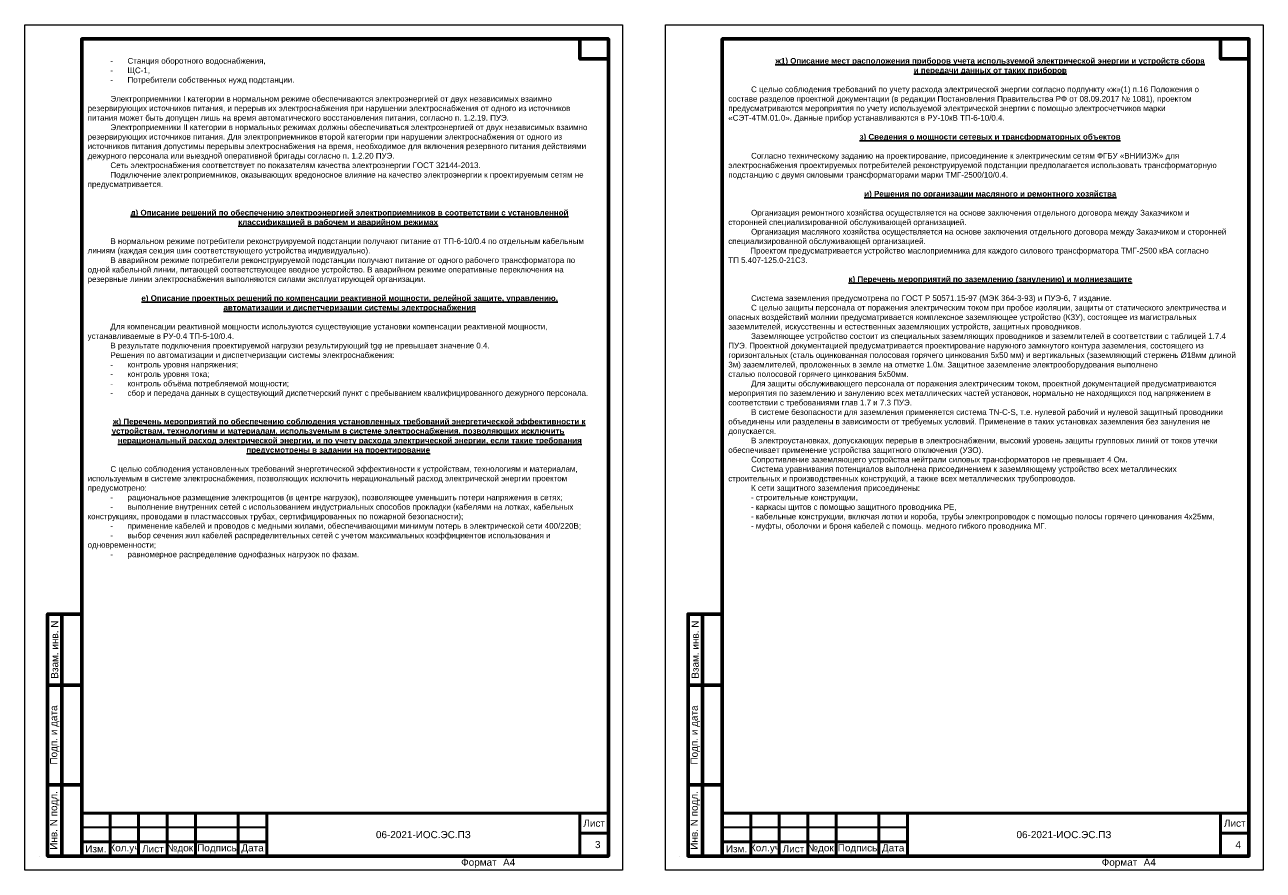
# Model space of a CAD drawing. Header units: millimetres. Extents: x 523209 to 536718, y -48289 to -47398.
# Tile 4 of 116: x 524334 to 524769, y -47992 to -47695. Entities that reach past the tile are written whole.
import ezdxf
from ezdxf.enums import TextEntityAlignment as Align

# ---------------------------------------------------------------- set-up
doc = ezdxf.new("R2010")
doc.units = ezdxf.units.MM
for name, color, linetype, lineweight in [('1-ОСНОВНАЯ-06', 2, 'Continuous', 30), ('LIN_Основная сплошная', 50, 'Continuous', 50), ('LIN_Тонкая сплошная', 140, 'Continuous', 30), ('ВК-линия контур', 132, 'Continuous', 15), ('ВК-линия основная', 1, 'Continuous', 30), ('ВК-линия толстая', 30, 'Continuous', 60), ('ВК-Текст', 1, 'Continuous', 30)]:
    doc.layers.add(name, color=color, linetype=linetype, lineweight=lineweight)
doc.layers.add('Текст и рамки', color=7, linetype='Continuous')
doc.styles.get("Standard").update_dxf_attribs({"font": 'arial.ttf'})
doc.styles.add('ГОСТ', font='arial.ttf', dxfattribs={"width": 0.85})
doc.styles.add('СГЕНЕРИР_СТИЛЬ_1', font='times.ttf')

# ---------------------------------------------------------------- blocks, each defined once
blk = doc.blocks.new('*U51')
at = {"layer": 'ВК-линия контур', "color": 0}
for p, q in [((-210, 297), (0, 297)), ((-210, 0), (-210, 297)), ((0, 297), (0, 0)), ((0, 0), (-210, 0))]:
    blk.add_line(p, q, dxfattribs=at)
at = {"layer": 'ВК-линия контур', "color": 0, "lineweight": 0}
blk.add_lwpolyline([(-205, 5), (-205, 5)], close=True, dxfattribs=at).dxf.unprotected_set("ltscale", 0)
at = {"layer": 'ВК-линия основная', "color": 0}
for points in [[(-190, 287), (-190, 287)], [(-190, 90), (-190, 90)]]:
    blk.add_lwpolyline(points, dxfattribs=at)
at = {"layer": 'ВК-линия толстая', "color": 0}
for points in [[(-190, 5), (-190, 292), (-5, 292), (-5, 5)], [(-5, 292), (-15, 292), (-15, 285), (-5, 285)], [(-190, 278), (-190, 278), (-190, 278), (-190, 278)], [(-197, 65), (-202, 65), (-202, 90), (-197, 90)], [(-190, 65), (-197, 65), (-197, 90), (-190, 90)], [(-190, 90), (-190, 90), (-190, 90), (-190, 90)], [(-190, 90), (-190, 90), (-190, 90), (-190, 90)], [(-190, 90), (-190, 90), (-190, 90), (-190, 90)], [(-190, 90), (-190, 90), (-190, 90), (-190, 90)], [(-197, 30), (-202, 30), (-202, 65), (-197, 65)], [(-190, 30), (-197, 30), (-197, 65), (-190, 65)], [(-197, 5), (-202, 5), (-202, 30), (-197, 30)], [(-190, 5), (-197, 5), (-197, 30), (-190, 30)]]:
    blk.add_lwpolyline(points, close=True, dxfattribs=at)
for points in [[(-190, 287), (-190, 287)], [(-190, 287), (-190, 287)], [(-190, 287), (-190, 287)], [(-190, 287), (-190, 287)], [(-190, 90), (-190, 90)], [(-190, 90), (-190, 90)], [(-190, 90), (-190, 90)], [(-190, 90), (-190, 90)], [(-190, 90), (-190, 90)], [(-190, 90), (-190, 90)], [(-190, 90), (-190, 90)]]:
    blk.add_lwpolyline(points, dxfattribs=at)
at = {"layer": 'ВК-Текст', "color": 0}
blk.add_text('Формат ', height=2.5, dxfattribs=at).set_placement((-56.73, 1.56))
at = {"layer": 'ВК-Текст', "color": 0, "rotation": 90}
for s, insert, char_height, width, attachment_point in [('\\pi2;Справ. N', (-190, 287), 0.0000208, 0.000208, 4), ('\\pi2;Перв. примен.', (-190, 287), 0.0000208, 0.000208, 4), ('Взам. инв. N', (-199.5, 77.5), 2.5, 25, 5), ('\\pi2;Согласовано', (-190, 90), 0.00000385, 0.0000385, 4), ('\\pi2.5;Инв. N дубл.', (-190, 90), 0.00000417, 0.0000417, 4), ('\\pi2.5;Подп. дата', (-190, 90), 0.00000417, 0.0000583, 4), ('Подп. и дата', (-199.5, 47.5), 2.5, 35, 5), ('Инв. N подл.', (-199.5, 17.5), 2.5, 25, 5)]:
    blk.add_mtext(s, dxfattribs=dict(at, insert=insert, char_height=char_height, width=width, attachment_point=attachment_point))
at = {"layer": 'ВК-Текст', "color": 0}
blk.add_attdef('ЛИСТ_АЛ', text='', height=2.5, dxfattribs=at).set_placement((-10, 288.5), align=Align.MIDDLE_CENTER)
at = {"layer": 'ВК-Текст', "color": 0, "ltscale": 0.5}
blk.add_attdef('ВЕРХНИЙ_ШИФР', text='', height=0.000005, rotation=180, dxfattribs=at).set_placement((-190, 278), align=Align.MIDDLE_CENTER)
at = {"layer": 'ВК-Текст', "color": 0, "flags": 12}
blk.add_attdef('ФОРМАТ_ЛИСТА', (-42, 1.56), '', height=2.5, dxfattribs=at)
blk = doc.blocks.new('*U52')
at = {"layer": 'ВК-линия контур', "color": 0}
for p, q in [((-210, 297), (0, 297)), ((-210, 0), (-210, 297)), ((0, 297), (0, 0)), ((0, 0), (-210, 0))]:
    blk.add_line(p, q, dxfattribs=at)
at = {"layer": 'ВК-линия контур', "color": 0, "lineweight": 0}
blk.add_lwpolyline([(-205, 5), (-205, 5)], close=True, dxfattribs=at).dxf.unprotected_set("ltscale", 0)
at = {"layer": 'ВК-линия основная', "color": 0}
for points in [[(-190, 287), (-190, 287)], [(-190, 90), (-190, 90)]]:
    blk.add_lwpolyline(points, dxfattribs=at)
at = {"layer": 'ВК-линия толстая', "color": 0}
for points in [[(-190, 5), (-190, 292), (-5, 292), (-5, 5)], [(-5, 292), (-15, 292), (-15, 285), (-5, 285)], [(-190, 278), (-190, 278), (-190, 278), (-190, 278)], [(-197, 65), (-202, 65), (-202, 90), (-197, 90)], [(-190, 65), (-197, 65), (-197, 90), (-190, 90)], [(-190, 90), (-190, 90), (-190, 90), (-190, 90)], [(-190, 90), (-190, 90), (-190, 90), (-190, 90)], [(-190, 90), (-190, 90), (-190, 90), (-190, 90)], [(-190, 90), (-190, 90), (-190, 90), (-190, 90)], [(-197, 30), (-202, 30), (-202, 65), (-197, 65)], [(-190, 30), (-197, 30), (-197, 65), (-190, 65)], [(-197, 5), (-202, 5), (-202, 30), (-197, 30)], [(-190, 5), (-197, 5), (-197, 30), (-190, 30)]]:
    blk.add_lwpolyline(points, close=True, dxfattribs=at)
for points in [[(-190, 287), (-190, 287)], [(-190, 287), (-190, 287)], [(-190, 287), (-190, 287)], [(-190, 287), (-190, 287)], [(-190, 90), (-190, 90)], [(-190, 90), (-190, 90)], [(-190, 90), (-190, 90)], [(-190, 90), (-190, 90)], [(-190, 90), (-190, 90)], [(-190, 90), (-190, 90)], [(-190, 90), (-190, 90)]]:
    blk.add_lwpolyline(points, dxfattribs=at)
at = {"layer": 'ВК-Текст', "color": 0}
blk.add_text('Формат ', height=2.5, dxfattribs=at).set_placement((-56.73, 1.56))
at = {"layer": 'ВК-Текст', "color": 0, "rotation": 90}
for s, insert, char_height, width, attachment_point in [('\\pi2;Справ. N', (-190, 287), 0.0000208, 0.000208, 4), ('\\pi2;Перв. примен.', (-190, 287), 0.0000208, 0.000208, 4), ('Взам. инв. N', (-199.5, 77.5), 2.5, 25, 5), ('\\pi2;Согласовано', (-190, 90), 0.00000385, 0.0000385, 4), ('\\pi2.5;Инв. N дубл.', (-190, 90), 0.00000417, 0.0000417, 4), ('\\pi2.5;Подп. дата', (-190, 90), 0.00000417, 0.0000583, 4), ('Подп. и дата', (-199.5, 47.5), 2.5, 35, 5), ('Инв. N подл.', (-199.5, 17.5), 2.5, 25, 5)]:
    blk.add_mtext(s, dxfattribs=dict(at, insert=insert, char_height=char_height, width=width, attachment_point=attachment_point))
at = {"layer": 'ВК-Текст', "color": 0}
blk.add_attdef('ЛИСТ_АЛ', text='', height=2.5, dxfattribs=at).set_placement((-10, 288.5), align=Align.MIDDLE_CENTER)
at = {"layer": 'ВК-Текст', "color": 0, "ltscale": 0.5}
blk.add_attdef('ВЕРХНИЙ_ШИФР', text='', height=0.000005, rotation=180, dxfattribs=at).set_placement((-190, 278), align=Align.MIDDLE_CENTER)
at = {"layer": 'ВК-Текст', "color": 0, "flags": 12}
blk.add_attdef('ФОРМАТ_ЛИСТА', (-42, 1.56), '', height=2.5, dxfattribs=at)
blk = doc.blocks.new('*U72')
at = {"layer": 'LIN_Основная сплошная', "color": 7}
for p, q in [((-185, 0), (-185, 15)), ((-185, 15), (0, 15)), ((-175, 15), (-175, 0)), ((-165, 15), (-165, 0)), ((-155, 15), (-155, 0)), ((-145, 15), (-145, 0)), ((-130, 15), (-130, 0)), ((-120, 15), (-120, 0)), ((-120, 5), (-185, 5)), ((-185, 0), (0, 0))]:
    blk.add_line(p, q, dxfattribs=at)
at = {"layer": 'LIN_Основная сплошная', "color": 7, "ltscale": 0.5}
for p, q in [((-10, 15), (-10, 0)), ((0, 15), (0, 0)), ((0, 8), (-10, 8))]:
    blk.add_line(p, q, dxfattribs=at)
at = {"layer": 'LIN_Тонкая сплошная', "color": 7}
blk.add_line((-120, 10), (-185, 10), dxfattribs=at)
at = {"layer": 'Текст и рамки', "color": 7, "char_height": 2.5, "attachment_point": 5}
for s, insert, width in [('Лист', (-5, 11.5), 10), ('Изм.', (-180, 2.5), 10), ('Кол.уч', (-170, 2.5), 10), ('Лист', (-160, 2.5), 10), ('№док.', (-150, 2.5), 10), ('Подпись', (-137.5, 2.5), 15), ('Дата', (-125, 2.5), 10)]:
    blk.add_mtext(s, dxfattribs=dict(at, insert=insert, width=width))

msp = doc.modelspace()

# ---------------------------------------------------------------- block references
for name, p in [('*U51', (524543.52667, -47991.68774)), ('*U52', (524768.52667, -47991.68774))]:
    msp.add_blockref(name, p).add_auto_attribs({'ФОРМАТ_ЛИСТА': 'А4', 'ВЕРХНИЙ_ШИФР': '1984-11.Р 01.06.01 РЗ.Э1-01'})
at = {"color": 0, "linetype": 'ByBlock'}
for p in [(524538.52667, -47986.68774), (524763.52667, -47986.68774)]:
    msp.add_blockref('*U72', p, dxfattribs=at)

# ---------------------------------------------------------------- texts
at = {"lineweight": 0, "char_height": 2.5, "attachment_point": 5, "style": 'СГЕНЕРИР_СТИЛЬ_1'}
for s, insert, width in [('{\\fArial|b0|i0|c204|p34;06-2021-ИОС.ЭС\\C7;.ПЗ}', (524473.52667, -47979.18774), 110), ('{\\fArial|b0|i0|c204|p34;06-2021-ИОС.ЭС\\C7;.ПЗ}', (524698.52667, -47979.18774), 110), ('\\pl2.5;{\\fArial|b0|i0|c204|p34;3\\P}', (524533.52667, -47982.68774), 10), ('\\pl2.5;{\\fArial|b0|i0|c204|p34;4\\P}', (524758.52667, -47982.68774), 10)]:
    msp.add_mtext(s, dxfattribs=dict(at, insert=insert, width=width))
at = {"layer": '1-ОСНОВНАЯ-06', "color": 0, "linetype": 'Continuous', "lineweight": -3, "char_height": 2, "width": 185.139799, "attachment_point": 1, "style": 'ГОСТ'}
for s, insert in [('\\A1;\\pi8,l2;{\\W1;\\C7;\\P\\fArial|b1|i0|c204|p34;\\H1.8333x; \\H0.8485x;\\L \\H0.64286x;\\P\\fArial|b0|i0|c204|p34;\\H0.99999x;\\l-^IСтанция оборотного водоснабжения,\\P-^IЩС-1,\\P-^IПотребители собственных нужд подстанции.\\P\\W0.85;\\P\\W1;Электроприемники I категории в нормальном режиме обеспечиваются электроэнергией от двух независимых взаимно \\H1.672x; \\H0.59808x;\\P\\pi0;резервирующих источников питания, и перерыв их электроснабжения при нарушении электроснабжения от одного из источников \\H1.6541x; \\H0.60456x;\\Pпитания может быть допущен лишь на время автоматического восстановления питания, согласно п. 1.2.19. ПУЭ. \\H1.6601x; \\H0.60239x;\\P\\pi8;Электроприемники II категории в нормальных режимах должны обеспечиваться электроэнергией от двух независимых взаимно \\H1.6581x; \\H0.60311x;\\P\\pi0;резервирующих источников питания. Для электроприемников второй категории при нарушении электроснабжения от одного из \\H1.6587x; \\H0.60287x;\\Pисточников питания допустимы перерывы электроснабжения на время, необходимое для включения резервного питания действиями \\H1.6585x; \\H0.60295x;\\Pдежурного персонала или выездной оперативной бригады согласно п. 1.2.20 ПУЭ.\\H1.6586x; \\H0.60292x;\\P\\pi8;Сеть электроснабжения соответствует по показателям качества электроэнергии ГОСТ 32144-2013. \\H1.6586x; \\H0.60293x;\\PПодключение электроприемников, оказывающих вредоносное влияние на качество электроэнергии к проектируемым сетям не \\H1.6347x; \\H0.61173x;\\P\\pi0;предусматривается.\\H1.6218x; \\H0.61661x;\\P\\pi8;\\H1.6261x; \\H0.61498x;\\P\\H1.6246x; \\H0.61552x;\\P\\pi15.071;\\fArial|b1|i0|c204|p34;\\Lд) Описание решений по обеспечению электроэнергией электроприемников в соответствии с установленной \\H1.6483x; \\H0.60668x;\\P\\pi52.898;классификацией в рабочем и аварийном режимах\\H1.6607x; \\H0.60215x;\\P\\pi8;\\fArial|b0|i0|c204|p34;\\H1.6334x;\\l \\H0.61222x;\\PВ нормальном режиме потребители реконструируемой подстанции получают питание от ТП-6-10/0.4 по отдельным кабельным \\H1.6461x; \\H0.6075x;\\P\\pi0;линиям (каждая секция шин соответствующего устройства индивидуально). \\H1.6559x; \\H0.60389x;\\P\\pi8;В аварийном режиме потребители реконструируемой подстанции получают питание от одного рабочего трансформатора по \\H1.6535x; \\H0.60478x;\\P\\pi0;одной кабельной линии, питающей соответствующее вводное устройство. В аварийном режиме оперативные переключения на \\H1.6603x; \\H0.60231x;\\Pрезервные линии электроснабжения выполняются силами эксплуатирующей организации.\\H1.658x; \\H0.60313x;\\P\\pi8;\\H1.6349x; \\H0.61166x;\\P\\pi18.889;\\fArial|b1|i0|c204|p34;\\Lе) Описание проектных решений по компенсации реактивной мощности, релейной защите, управлению, \\H1.6401x; \\H0.60971x;\\P\\pi47.696;автоматизации и диспетчеризации системы электроснабжения\\H1.6593x; \\H0.60268x;\\P\\pi8;\\fArial|b0|i0|c204|p34;\\H1.6339x;\\l \\H0.61204x;\\PДля компенсации реактивной мощности используются существующие установки компенсации реактивной мощности, \\H1.622x; \\H0.61651x;\\P\\pi0;устанавливаемые в РУ-0.4 ТП-5-10/0.4.  \\H1.643x; \\H0.60863x;\\P\\pi8;В результате подключения проектируемой нагрузки результирующий tgφ не превышает значение 0.4.  \\H1.638x; \\H0.6105x;\\PРешения по автоматизации и диспетчеризации системы электроснабжения: \\H1.6481x; \\H0.60675x;\\P-^Iконтроль уровня напряжения;   \\H1.6382x; \\H0.61043x;\\P-^Iконтроль уровня тока;   \\H1.6206x; \\H0.61705x;\\P-^Iконтроль объёма потребляемой мощности;   \\H1.6503x; \\H0.60594x;\\P-^Iсбор и передача данных в существующий диспетчерский пункт с пребыванием квалифицированного дежурного персонала. \\H1.6613x; \\H0.60193x;\\P\\pi0,l0;\\H1.6338x; \\H0.61208x;\\P\\H1.6221x; \\H0.6165x;\\P\\pi8.875,l2;\\fArial|b1|i0|c204|p34;\\Lж) Перечень мероприятий по обеспечению соблюдения установленных требований энергетической эффективности к \\H1.6492x; \\H0.60637x;\\P\\pi8.433;устройствам, технологиям и материалам, используемым в системе электроснабжения, позволяющих исключить \\H1.6604x; \\H0.60225x;\\P\\pi10.561;нерациональный расход электрической энергии, и по учету расхода электрической энергии, если такие требования \\H1.6567x; \\H0.60362x;\\P\\pi55.758;предусмотрены в задании на проектирование\\H1.6347x;\\l \\H0.61172x;\\P\\pi8;\\fArial|b0|i0|c204|p34;\\H1.6218x; \\H0.61662x;\\PС целью соблюдения установленных требований энергетической эффективности к устройствам, технологиям и материалам, \\H1.65x; \\H0.60608x;\\P\\pi0;используемым в системе электроснабжения, позволяющих исключить нерациональный расход электрической энергии проектом \\H1.6615x; \\H0.60189x;\\Pпредусмотрено: \\H1.6337x; \\H0.61209x;\\P\\pi8;-^Iрациональное размещение электрощитов (в центре нагрузок), позволяющее уменьшить потери напряжения в сетях; \\H1.6391x; \\H0.61008x;\\P-^Iвыполнение внутренних сетей с использованием индустриальных способов прокладки (кабелями на лотках, кабельных \\H1.6591x; \\H0.60274x;\\P\\pi0;конструкциях, проводами в пластмассовых трубах, сертифицированных по пожарной безопасности); \\H1.6584x; \\H0.60299x;\\P\\pi8;-^Iприменение кабелей и проводов с медными жилами, обеспечивающими минимум потерь в электрической сети 400/220В; \\H1.6586x; \\H0.60291x;\\P-^Iвыбор сечения жил кабелей распределительных сетей с учетом максимальных коэффициентов использования и \\H1.6586x; \\H0.60293x;\\P\\pi0;одновременности; \\H1.6347x; \\H0.61173x;\\P\\pi8;-^Iравномерное распределение однофазных нагрузок по фазам.\\H1.6218x; }', (524353.61112, -47699.68774)), ('\\A1;\\pi91.886,l2;{\\fArial|b1|i0|c204|p34;\\W1;\\L\\C7;\\P\\pi0,l0;\\fArial|b0|i0|c204|p34;\\H1.8333x;\\l \\H0.54545x;\\P\\pi16.511,l2;\\fArial|b1|i0|c204|p34;\\Lж1) Описание мест расположения приборов учета используемой электрической энергии и устройств сбора \\H1.5788x; \\H0.63341x;\\P\\pi65.16;и передачи данных от таких приборов\\H1.6839x; \\H0.59386x;\\P\\pi8;\\fArial|b0|i0|c204|p34;\\H1.6257x;\\l \\H0.61514x;\\PС целью соблюдения требований по учету расхода электрической энергии согласно подпункту «ж»(1) п.16 Положения о \\H1.6486x; \\H0.60656x;\\P\\pi0;составе разделов проектной документации (в редакции Постановления Правительства РФ от 08.09.2017 № 1081), проектом \\H1.6551x; \\H0.60421x;\\Pпредусматриваются мероприятия по учету используемой электрической энергии с помощью электросчетчиков марки \\H1.6299x; \\H0.61353x;\\P«СЭТ-4ТМ.01.0». Данные прибор устанавливаются в РУ-10кВ ТП-6-10/0.4.\\H1.6472x; \\H0.60708x;\\P\\pi91.886;\\fArial|b1|i0|c204|p34;\\H1.6385x;\\L \\H0.61032x;\\P\\pi46.13;з) Сведения о мощности сетевых и трансформаторных объектов\\H1.6437x; \\H0.60838x;\\P\\pi91.886;\\H1.6391x; \\H0.61011x;\\P\\pi8;\\fArial|b0|i0|c204|p34;\\lСогласно техническому заданию на проектирование, присоединение к электрическим сетям ФГБУ «ВНИИЗЖ» для \\H1.6374x; \\H0.61074x;\\P\\pi0;электроснабжения проектируемых потребителей реконструируемой подстанции предполагается использовать трансформаторную \\H1.6597x; \\H0.60253x;\\Pподстанцию с двумя силовыми трансформаторами марки ТМГ-2500/10/0.4.\\H1.6514x; \\H0.60555x;\\P\\pi8;\\H1.6311x; \\H0.61307x;\\P\\pi47.752;\\fArial|b1|i0|c204|p34;\\Lи) Решения по организации масляного и ремонтного хозяйства \\H1.6414x; \\H0.60925x;\\P\\pi8;\\fArial|b0|i0|c204|p34;\\H1.6357x;\\l \\H0.61138x;\\PОрганизация ремонтного хозяйства осуществляется на основе заключения отдельного договора между Заказчиком и \\H1.6392x; \\H0.61006x;\\P\\pi0;сторонней специализированной обслуживающей организацией.\\H1.6597x; \\H0.60253x;\\P\\pi8;Организация масляного хозяйства осуществляется на основе заключения отдельного договора между Заказчиком и сторонней \\H1.6521x; \\H0.6053x;\\P\\pi0;специализированной обслуживающей организацией.\\H1.6554x; \\H0.60409x;\\P          Проектом предусматривается устройство маслоприемника для каждого силового трансформатора ТМГ-2500 кВА согласно \\H1.6399x; \\H0.60981x;\\PТП 5.407-125.0-21С3.\\H1.6407x; \\H0.6095x;\\P\\pi8;\\H1.6347x; \\H0.61174x;\\P\\pi42.26;\\fArial|b1|i0|c204|p34;\\Lк) Перечень мероприятий по заземлению (занулению) и молниезащите\\H1.6402x; \\H0.60969x;\\P\\pi8;\\fArial|b0|i0|c204|p34;\\H1.6361x;\\l \\H0.61123x;\\PСистема заземления предусмотрена по ГОСТ Р 50571.15-97 (МЭК 364-3-93) и ПУЭ-6, 7 издание.\\H1.639x; \\H0.61011x;\\PС целью защиты персонала от поражения электрическим током при пробое изоляции, защиты от статического электричества и \\H1.6597x; \\H0.60252x;\\P\\pi0;опасных воздействий молнии предусматривается комплексное заземляющее устройство (КЗУ), состоящее из магистральных \\H1.6514x; \\H0.60556x;\\Pзаземлителей, искусственны и естественных заземляющих устройств, защитных проводников.\\H1.6311x; \\H0.61307x;\\P\\pi8;Заземляющее устройство состоит из специальных заземляющих проводников и заземлителей в соответствии с таблицей 1.7.4 \\H1.6468x; \\H0.60723x;\\P\\pi0;ПУЭ. Проектной документацией предусматривается проектирование наружного замкнутого контура заземления, состоящего из \\H1.6557x; \\H0.60399x;\\Pгоризонтальных (сталь оцинкованная полосовая горячего цинкования 5х50 мм) и вертикальных (заземляющий стержень Ø18мм длиной \\H1.6665x; \\H0.60005x;3м) заземлителей, проложенных в земле на отметке 1.0м. Защитное заземление электрооборудования выполнено \\H1.6673x; \\H0.59979x;\\Pсталью полосовой горячего цинкования 5х50мм.\\H1.6359x; \\H0.61129x;\\P\\pi8;Для защиты обслуживающего персонала от поражения электрическим током, проектной документацией предусматриваются \\H1.6488x; \\H0.60649x;\\P\\pi0;мероприятия по заземлению и занулению всех металлических частей установок, нормально не находящихся под напряжением в \\H1.638x; \\H0.61052x;\\Pсоответствии с требованиями глав 1.7 и 7.3 ПУЭ.\\H1.6446x; \\H0.60807x;\\P\\pi8;В системе безопасности для заземления применяется система TN-C-S, т.е. нулевой рабочий и нулевой защитный проводники \\H1.6632x; \\H0.60123x;\\P\\pi0;объединены или разделены в зависимости от требуемых условий. Применение в таких установках заземления без зануления не \\H1.657x; \\H0.60349x;\\Pдопускается. \\H1.6352x; \\H0.61154x;\\P\\pi8;В электроустановках, допускающих перерыв в электроснабжении, высокий уровень защиты групповых линий от токов утечки \\H1.6455x; \\H0.60773x;\\P\\pi0;обеспечивает применение устройства защитного отключения (УЗО). \\H1.6629x; \\H0.60134x;\\P\\pi8;Сопротивление заземляющего устройства нейтрали силовых трансформаторов не превышает 4 Ом.\\H1.651x; \\H0.6057x;\\PСистема уравнивания потенциалов выполнена присоединением к заземляющему устройство всех металлических \\H1.6489x; \\H0.60646x;\\P\\pi0;строительных и производственных конструкций, а также всех металлических трубопроводов.\\H1.6558x; \\H0.60393x;\\P\\pi8;К сети защитного заземления присоединены:\\H1.6363x; \\H0.61114x;\\P- строительные конструкции, \\H1.6218x; \\H0.61659x;\\P- каркасы щитов с помощью защитного проводника РЕ, \\H1.6261x; \\H0.61498x;\\P- кабельные конструкции, включая лотки и короба, трубы электропроводок с помощью полосы горячего цинкования 4х25мм,\\H1.6485x; \\H0.6066x;\\P- муфты, оболочки и броня кабелей с помощь. медного гибкого проводника МГ.\\H1.6619x; }', (524578.63537, -47699.6938))]:
    msp.add_mtext(s, dxfattribs=dict(at, insert=insert))

doc.saveas('drawing.dxf')
